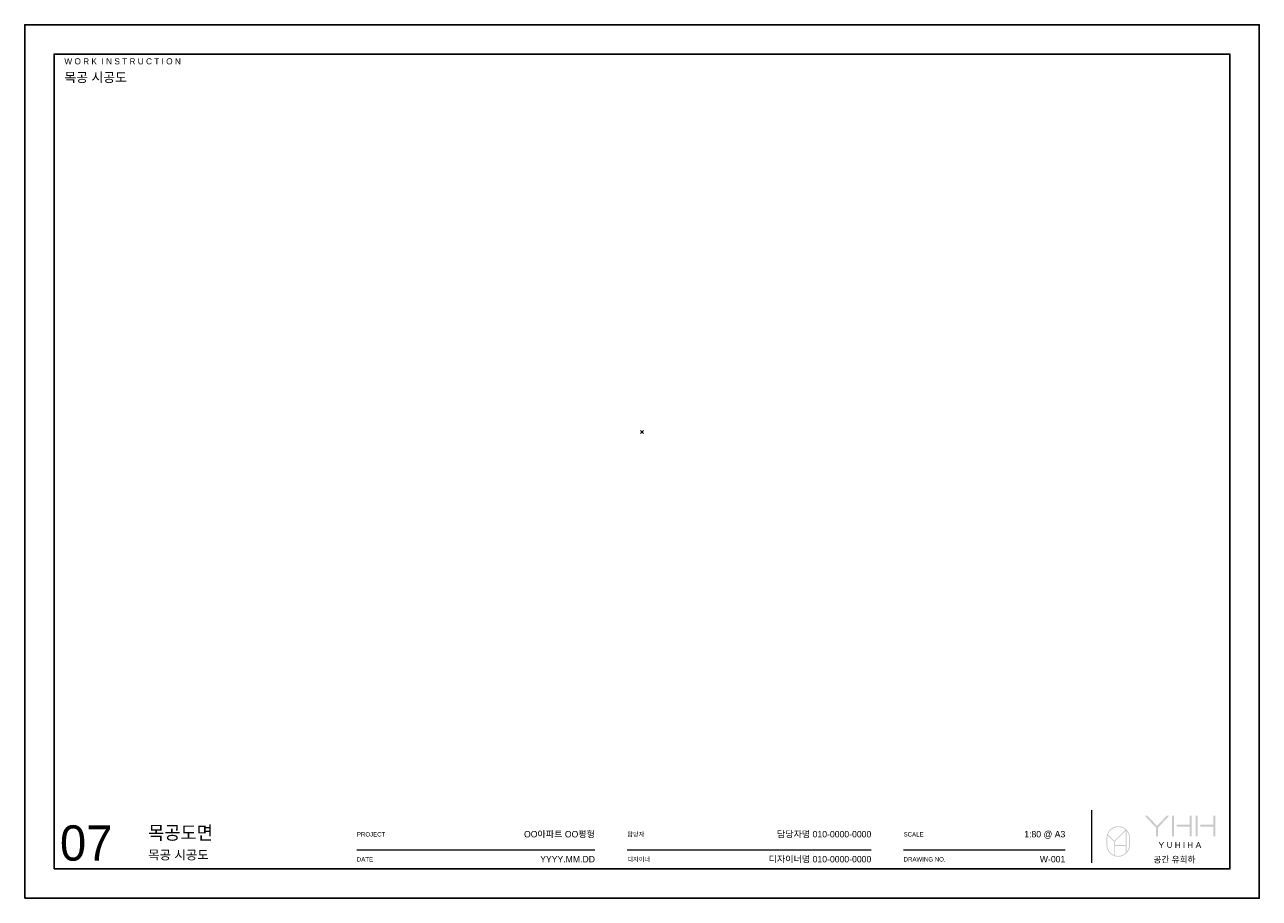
# Model space of a CAD drawing. Header units: millimetres. Extents: x 488786 to 747986, y 25193 to 95000.
# Tile 127 of 127: x 714386 to 747986, y 25193 to 48953. Entities that reach past the tile are written whole.
import ezdxf
from ezdxf.enums import TextEntityAlignment as Align

# ---------------------------------------------------------------- set-up
doc = ezdxf.new("R2010")
doc.units = ezdxf.units.MM
doc.layers.get('Defpoints').update_dxf_attribs({"color": 142})
doc.layers.add('12. TXT1', color=132, linetype='Continuous')
doc.layers.add('20. FOR', color=7, linetype='Continuous')
doc.styles.add('YUHIHA_TEXT', font='Pretendard-Regular.ttf')
doc.styles.add('YUHIHA_TEXT_BOLD', font='txt')

# ---------------------------------------------------------------- blocks, each defined once
blk = doc.blocks.new('YUHIHA_Sheet_Logo_Symbol')
h = blk.add_hatch(color=7)
h.paths.add_polyline_path([(7.7, 4), (7.69, 3.89), (7.69, 3.78), (7.68, 3.67), (7.67, 3.56), (7.65, 3.45), (7.64, 3.34), (7.62, 3.23), (7.59, 3.13), (7.56, 3.02), (7.53, 2.92), (7.5, 2.82), (7.47, 2.72), (7.43, 2.62), (7.39, 2.52), (7.34, 2.42), (7.29, 2.33), (7.25, 2.23), (7.19, 2.14), (7.14, 2.05), (7.08, 1.96), (7.02, 1.88), (6.96, 1.79), (6.9, 1.71), (6.83, 1.63), (6.83, 8.76), (6.9, 8.68), (6.96, 8.59), (7.02, 8.51), (7.08, 8.42), (7.14, 8.33), (7.19, 8.24), (7.25, 8.15), (7.29, 8.06), (7.34, 7.96), (7.39, 7.87), (7.43, 7.77), (7.47, 7.67), (7.5, 7.57), (7.53, 7.47), (7.56, 7.36), (7.59, 7.26), (7.62, 7.15), (7.64, 7.05), (7.65, 6.94), (7.67, 6.83), (7.68, 6.72), (7.69, 6.61), (7.69, 6.5), (7.7, 6.39), (7.7, 4)], flags=0)
h.paths.add_polyline_path([(2.82, 0.5), (2.82, 3.66), (6.53, 3.66), (6.53, 1.31), (6.44, 1.23), (6.36, 1.16), (6.27, 1.08), (6.18, 1.02), (6.08, 0.95), (5.99, 0.89), (5.89, 0.83), (5.79, 0.77), (5.69, 0.72), (5.59, 0.67), (5.49, 0.62), (5.38, 0.57), (5.27, 0.53), (5.16, 0.49), (5.05, 0.46), (4.94, 0.43), (4.83, 0.4), (4.71, 0.37), (4.6, 0.35), (4.48, 0.34), (4.36, 0.32), (4.24, 0.31), (4.12, 0.31), (4, 0.3), (3.95, 0.3), (3.9, 0.31), (3.85, 0.31), (3.8, 0.31), (3.74, 0.31), (3.69, 0.32), (3.64, 0.32), (3.59, 0.33), (3.54, 0.33), (3.49, 0.34), (3.45, 0.35), (3.4, 0.35), (3.35, 0.36), (3.3, 0.37), (3.25, 0.38), (3.2, 0.39), (3.15, 0.4), (3.11, 0.41), (3.06, 0.43), (3.01, 0.44), (2.96, 0.45), (2.92, 0.47), (2.87, 0.48), (2.82, 0.5)], flags=0)
h.paths.add_polyline_path([(0.3, 4), (0.3, 6.39), (0.3, 6.42), (0.3, 6.46), (0.31, 6.5), (0.31, 6.53), (0.31, 6.57), (0.31, 6.61), (0.31, 6.64), (0.32, 6.68), (0.32, 6.72), (0.32, 6.75), (0.33, 6.79), (0.33, 6.83), (0.34, 6.86), (0.34, 6.9), (0.35, 6.93), (0.35, 6.97), (0.36, 7.01), (0.36, 7.04), (0.37, 7.08), (0.38, 7.11), (0.38, 7.15), (0.39, 7.18), (0.4, 7.22), (0.41, 7.25), (2.52, 5.14), (2.52, 0.61), (2.36, 0.69), (2.2, 0.77), (2.05, 0.86), (1.9, 0.96), (1.76, 1.06), (1.62, 1.17), (1.49, 1.29), (1.37, 1.41), (1.25, 1.54), (1.13, 1.67), (1.02, 1.81), (0.92, 1.96), (0.83, 2.1), (0.74, 2.26), (0.66, 2.42), (0.59, 2.58), (0.52, 2.74), (0.47, 2.91), (0.42, 3.09), (0.38, 3.26), (0.35, 3.44), (0.32, 3.63), (0.31, 3.81), (0.3, 4)], flags=0)
h.paths.add_polyline_path([(4, 10.08), (4.12, 10.08), (4.23, 10.07), (4.34, 10.07), (4.46, 10.05), (4.57, 10.04), (4.68, 10.02), (4.79, 10), (4.9, 9.97), (5, 9.94), (5.11, 9.91), (5.21, 9.88), (5.32, 9.84), (5.42, 9.8), (5.52, 9.75), (5.62, 9.71), (5.71, 9.66), (5.81, 9.61), (5.9, 9.55), (5.99, 9.5), (6.08, 9.44), (6.17, 9.37), (6.26, 9.31), (6.34, 9.24), (6.42, 9.17), (2.67, 5.42), (0.51, 7.59), (0.57, 7.76), (0.65, 7.94), (0.73, 8.11), (0.83, 8.27), (0.93, 8.43), (1.03, 8.59), (1.15, 8.74), (1.27, 8.88), (1.4, 9.01), (1.54, 9.14), (1.68, 9.26), (1.83, 9.38), (1.99, 9.48), (2.15, 9.58), (2.31, 9.67), (2.49, 9.76), (2.66, 9.83), (2.84, 9.89), (3.03, 9.95), (3.21, 10), (3.41, 10.03), (3.6, 10.06), (3.8, 10.08), (4, 10.08)], flags=0)
h.paths.add_polyline_path([(6.59, 9.02), (6.53, 9.08), (6.53, 9.07), (6.54, 9.07), (6.54, 9.07), (6.54, 9.07), (6.54, 9.06), (6.55, 9.06), (6.55, 9.06), (6.55, 9.06), (6.55, 9.05), (6.56, 9.05), (6.56, 9.05), (6.56, 9.05), (6.56, 9.04), (6.57, 9.04), (6.57, 9.04), (6.57, 9.04), (6.57, 9.04), (6.58, 9.03), (6.58, 9.03), (6.58, 9.03), (6.58, 9.03), (6.58, 9.02), (6.59, 9.02), (6.59, 9.02), (6.59, 9.02)], flags=0)
h.paths.add_polyline_path([(2.82, 5.14), (6.53, 8.84), (6.53, 3.97), (2.82, 3.97), (2.82, 5.14)], flags=0)
h.paths.add_polyline_path([(4, 10.39), (3.73, 10.38), (3.46, 10.35), (3.19, 10.3), (2.94, 10.24), (2.69, 10.16), (2.44, 10.07), (2.21, 9.96), (1.98, 9.84), (1.76, 9.7), (1.56, 9.55), (1.36, 9.39), (1.17, 9.21), (1, 9.03), (0.83, 8.83), (0.68, 8.62), (0.55, 8.4), (0.42, 8.18), (0.31, 7.94), (0.22, 7.7), (0.14, 7.45), (0.08, 7.19), (0.04, 6.93), (0.01, 6.66), (0, 6.39), (0, 4), (0.01, 3.73), (0.04, 3.46), (0.08, 3.2), (0.14, 2.94), (0.22, 2.69), (0.31, 2.44), (0.42, 2.21), (0.55, 1.98), (0.68, 1.77), (0.83, 1.56), (1, 1.36), (1.17, 1.17), (1.36, 1), (1.56, 0.83), (1.76, 0.68), (1.98, 0.55), (2.21, 0.42), (2.44, 0.31), (2.69, 0.22), (2.94, 0.14), (3.19, 0.08), (3.46, 0.04), (3.73, 0.01), (4, 0), (4.27, 0.01), (4.54, 0.04), (4.8, 0.08), (5.06, 0.14), (5.31, 0.22), (5.56, 0.31), (5.79, 0.42), (6.02, 0.55), (6.23, 0.68), (6.44, 0.83), (6.64, 1), (6.83, 1.17), (7, 1.36), (7.17, 1.56), (7.32, 1.77), (7.45, 1.98), (7.58, 2.21), (7.69, 2.44), (7.78, 2.69), (7.86, 2.94), (7.92, 3.2), (7.96, 3.46), (7.99, 3.73), (8, 4), (8, 6.39), (7.99, 6.66), (7.96, 6.93), (7.92, 7.19), (7.86, 7.45), (7.78, 7.7), (7.69, 7.94), (7.58, 8.18), (7.45, 8.4), (7.32, 8.62), (7.17, 8.83), (7, 9.03), (6.83, 9.21), (6.64, 9.39), (6.44, 9.55), (6.23, 9.7), (6.02, 9.84), (5.79, 9.96), (5.56, 10.07), (5.31, 10.16), (5.06, 10.24), (4.8, 10.3), (4.54, 10.35), (4.27, 10.38), (4, 10.39)], flags=0)
blk = doc.blocks.new('YUHIHA_Sheet_Logo_Wordmark')
for points in [[(3.86, 3.98), (3.86, 6.89), (0, 10.99), (0.89, 10.99), (4.21, 7.47), (7.55, 10.99), (8.38, 10.99), (4.52, 6.89), (4.52, 3.98), (3.86, 3.98)], [(5.78, 0.79), (5.78, 0.02), (5.55, 0.02), (5.55, 0.79), (4.76, 1.99), (5.04, 1.99), (5.66, 1.04), (6.29, 1.99), (6.57, 1.99), (5.78, 0.79)], [(9.14, 0.39), (9.13, 0.38), (9.12, 0.37), (9.11, 0.35), (9.1, 0.34), (9.09, 0.32), (9.08, 0.31), (9.07, 0.3), (9.06, 0.28), (9.05, 0.27), (9.03, 0.26), (9.02, 0.24), (9.01, 0.23), (9, 0.22), (8.99, 0.21), (8.97, 0.2), (8.96, 0.19), (8.95, 0.18), (8.94, 0.16), (8.92, 0.15), (8.91, 0.14), (8.89, 0.13), (8.88, 0.13), (8.87, 0.12), (8.85, 0.11), (8.84, 0.1), (8.82, 0.09), (8.81, 0.08), (8.79, 0.07), (8.78, 0.07), (8.76, 0.06), (8.74, 0.05), (8.73, 0.05), (8.71, 0.04), (8.7, 0.04), (8.68, 0.03), (8.67, 0.03), (8.65, 0.02), (8.64, 0.02), (8.62, 0.02), (8.61, 0.01), (8.59, 0.01), (8.57, 0.01), (8.56, 0), (8.54, 0), (8.53, 0), (8.51, 0), (8.49, 0), (8.48, 0), (8.46, 0), (8.44, 0), (8.42, 0), (8.41, 0), (8.39, 0), (8.37, 0.01), (8.36, 0.01), (8.34, 0.01), (8.32, 0.01), (8.31, 0.02), (8.29, 0.02), (8.27, 0.03), (8.26, 0.03), (8.24, 0.04), (8.22, 0.04), (8.21, 0.05), (8.19, 0.05), (8.18, 0.06), (8.16, 0.07), (8.15, 0.07), (8.13, 0.08), (8.12, 0.09), (8.1, 0.1), (8.09, 0.11), (8.07, 0.11), (8.06, 0.12), (8.05, 0.13), (8.03, 0.14), (8.02, 0.15), (8, 0.16), (7.99, 0.17), (7.98, 0.18), (7.97, 0.2), (7.95, 0.21), (7.94, 0.22), (7.93, 0.23), (7.92, 0.24), (7.91, 0.25), (7.9, 0.27), (7.89, 0.28), (7.88, 0.29), (7.87, 0.31), (7.86, 0.32), (7.85, 0.33), (7.84, 0.35), (7.83, 0.36), (7.82, 0.38), (7.81, 0.39), (7.8, 0.41), (7.79, 0.42), (7.79, 0.44), (7.78, 0.45), (7.77, 0.47), (7.77, 0.48), (7.76, 0.5), (7.75, 0.52), (7.75, 0.53), (7.74, 0.55), (7.74, 0.57), (7.73, 0.58), (7.73, 0.6), (7.73, 0.62), (7.72, 0.63), (7.72, 0.65), (7.72, 0.67), (7.72, 0.69), (7.71, 0.7), (7.71, 0.72), (7.71, 0.74), (7.71, 0.76), (7.71, 0.77), (7.71, 0.79), (7.71, 1.99), (7.95, 1.99), (7.95, 0.79), (7.95, 0.78), (7.95, 0.77), (7.95, 0.76), (7.95, 0.74), (7.95, 0.73), (7.95, 0.72), (7.96, 0.7), (7.96, 0.69), (7.96, 0.68), (7.96, 0.67), (7.96, 0.66), (7.97, 0.64), (7.97, 0.63), (7.97, 0.62), (7.98, 0.61), (7.98, 0.6), (7.98, 0.59), (7.99, 0.57), (7.99, 0.56), (8, 0.55), (8, 0.54), (8.01, 0.53), (8.01, 0.52), (8.02, 0.51), (8.02, 0.5), (8.03, 0.49), (8.04, 0.48), (8.04, 0.47), (8.05, 0.46), (8.06, 0.45), (8.06, 0.44), (8.07, 0.43), (8.08, 0.42), (8.09, 0.41), (8.09, 0.41), (8.1, 0.4), (8.11, 0.39), (8.12, 0.38), (8.13, 0.37), (8.13, 0.37), (8.14, 0.36), (8.15, 0.35), (8.16, 0.35), (8.17, 0.34), (8.18, 0.33), (8.19, 0.33), (8.2, 0.32), (8.21, 0.31), (8.22, 0.31), (8.23, 0.3), (8.24, 0.3), (8.25, 0.29), (8.26, 0.29), (8.27, 0.28), (8.28, 0.28), (8.29, 0.27), (8.3, 0.27), (8.31, 0.27), (8.32, 0.26), (8.34, 0.26), (8.35, 0.26), (8.36, 0.26), (8.37, 0.25), (8.38, 0.25), (8.39, 0.25), (8.4, 0.25), (8.42, 0.25), (8.43, 0.25), (8.44, 0.24), (8.45, 0.24), (8.46, 0.24), (8.48, 0.24), (8.49, 0.24), (8.5, 0.24), (8.51, 0.24), (8.52, 0.25), (8.53, 0.25), (8.54, 0.25), (8.56, 0.25), (8.57, 0.25), (8.58, 0.25), (8.59, 0.26), (8.6, 0.26), (8.61, 0.26), (8.62, 0.26), (8.63, 0.27), (8.64, 0.27), (8.65, 0.28), (8.66, 0.28), (8.67, 0.28), (8.69, 0.29), (8.7, 0.29), (8.71, 0.3), (8.72, 0.3), (8.73, 0.31), (8.74, 0.31), (8.75, 0.32), (8.76, 0.33), (8.77, 0.33), (8.78, 0.34), (8.79, 0.35), (8.79, 0.35), (8.8, 0.36), (8.81, 0.37), (8.82, 0.38), (8.83, 0.38), (8.84, 0.39), (8.85, 0.4), (8.85, 0.41), (8.86, 0.42), (8.87, 0.43), (8.88, 0.43), (8.88, 0.44), (8.89, 0.45), (8.9, 0.46), (8.91, 0.47), (8.91, 0.48), (8.92, 0.49), (8.93, 0.5), (8.93, 0.51), (8.94, 0.52), (8.94, 0.53), (8.95, 0.54), (8.95, 0.56), (8.96, 0.57), (8.96, 0.58), (8.97, 0.59), (8.97, 0.6), (8.98, 0.61), (8.98, 0.62), (8.98, 0.63), (8.99, 0.65), (8.99, 0.66), (8.99, 0.67), (8.99, 0.68), (9, 0.69), (9, 0.71), (9, 0.72), (9, 0.73), (9, 0.74), (9, 0.76), (9, 0.77), (9, 0.78), (9, 0.79), (9, 1.99), (9.24, 1.99), (9.24, 0.79), (9.24, 0.77), (9.24, 0.76), (9.24, 0.74), (9.24, 0.72), (9.24, 0.7), (9.24, 0.69), (9.24, 0.67), (9.23, 0.65), (9.23, 0.63), (9.23, 0.62), (9.22, 0.6), (9.22, 0.58), (9.21, 0.57), (9.21, 0.55), (9.2, 0.54), (9.2, 0.52), (9.19, 0.5), (9.18, 0.49), (9.18, 0.47), (9.17, 0.46), (9.16, 0.44), (9.15, 0.43), (9.15, 0.41), (9.14, 0.39)], [(12, 0.02), (11.76, 0.02), (11.76, 0.91), (10.72, 0.91), (10.72, 0.02), (10.48, 0.02), (10.48, 1.99), (10.72, 1.99), (10.72, 1.15), (11.76, 1.15), (11.76, 1.99), (12, 1.99), (12, 0.02)], [(13.25, 1.99), (13.48, 1.99), (13.48, 0.02), (13.25, 0.02), (13.25, 1.99)], [(16.25, 0.02), (16.01, 0.02), (16.01, 0.91), (14.97, 0.91), (14.97, 0.02), (14.73, 0.02), (14.73, 1.99), (14.97, 1.99), (14.97, 1.15), (16.01, 1.15), (16.01, 1.99), (16.25, 1.99), (16.25, 0.02)]]:
    blk.add_hatch(color=7).paths.add_polyline_path(points, flags=0)
h = blk.add_hatch(color=7)
h.paths.add_polyline_path([(15.29, 3.91), (15.29, 7.25), (10.89, 7.25), (10.89, 7.86), (15.29, 7.86), (15.29, 10.99), (15.95, 10.99), (15.95, 3.91), (15.29, 3.91)], flags=0)
h.paths.add_polyline_path([(9.31, 10.99), (9.97, 10.99), (9.97, 3.91), (9.31, 3.91), (9.31, 10.99)], flags=0)
h = blk.add_hatch(color=7)
h.paths.add_polyline_path([(23.33, 3.91), (23.33, 7.25), (18.94, 7.25), (18.94, 7.86), (23.33, 7.86), (23.33, 10.99), (24, 10.99), (24, 3.91), (23.33, 3.91)], flags=0)
h.paths.add_polyline_path([(17.36, 10.99), (18.02, 10.99), (18.02, 3.91), (17.36, 3.91), (17.36, 10.99)], flags=0)
h = blk.add_hatch(color=7)
h.paths.add_polyline_path([(18.65, 0.81), (18.29, 1.7), (17.92, 0.81), (18.65, 0.81)], flags=0)
h.paths.add_polyline_path([(19.24, 0.02), (18.98, 0.02), (18.75, 0.57), (17.82, 0.57), (17.59, 0.02), (17.34, 0.02), (18.16, 1.99), (18.42, 1.99), (19.24, 0.02)], flags=0)
blk = doc.blocks.new('YUHIHA_Sheet_A3')
at = {"color": 8, "lineweight": 9}
for p, q in [((363, 12), (363, 30)), ((205, 16.5), (288, 16.5))]:
    blk.add_line(p, q, dxfattribs=at)
at = {"color": 8}
blk.add_lwpolyline([(0, 0), (420, 0), (420, 297), (0, 297)], close=True, dxfattribs=at)
at = {"layer": 'Defpoints'}
for p, q in [((209.5, 158), (210.5, 159)), ((209.5, 159), (210.5, 158))]:
    blk.add_line(p, q, dxfattribs=at)
at = {"layer": 'Defpoints', "color": 7}
blk.add_lwpolyline([(10, 10), (410, 10), (410, 287), (10, 287)], close=True, dxfattribs=at)
for name, p in [('YUHIHA_Sheet_Logo_Wordmark', (381, 17.12)), ('YUHIHA_Sheet_Logo_Symbol', (368, 14.12))]:
    blk.add_blockref(name, p)
at = {"layer": '12. TXT1', "style": 'YUHIHA_TEXT'}
for s, height, p in [('담당자', 1.5, (205, 21)), ('디자이너', 1.5, (205, 12.5)), ('공간 유희하', 2.1, (384, 12.12))]:
    blk.add_text(s, height=height, dxfattribs=at).set_placement(p)
at = {"layer": '12. TXT1', "style": 'YUHIHA_TEXT', "flags": 1}
blk.add_attdef('DRAWING_LABEL', text='', height=2.3, dxfattribs=at).set_placement((288, 25.7), align=Align.RIGHT)
at = {"layer": '12. TXT1', "style": 'YUHIHA_TEXT'}
for tag, p, height in [('SHEET', (12, 12.8), 12), ('DRAWING', (42, 13.2), 3.1)]:
    blk.add_attdef(tag, p, '', height=height, dxfattribs=at)
blk.add_attdef('DRAWING_NO', text='', height=2.2, dxfattribs=at).set_placement((354, 12.2), align=Align.RIGHT)
blk = doc.blocks.new('YUHIHA_Sheet_ProjectInfo')
at = {"color": 8, "lineweight": 9}
for p, q in [((113, 16.5), (194, 16.5)), ((299, 16.5), (354, 16.5))]:
    blk.add_line(p, q, dxfattribs=at)
at = {"layer": '12. TXT1', "style": 'YUHIHA_TEXT'}
for s, p in [('PROJECT', (113, 21)), ('SCALE', (299, 21)), ('DATE', (113, 12.5)), ('DRAWING NO.', (299, 12.5))]:
    blk.add_text(s, height=1.5, dxfattribs=at).set_placement(p)
for s, p in [('OO아파트 OO평형', (194, 20.7)), ('담당자명 010-0000-0000', (288, 20.7)), ('1:80 @ A3', (354, 20.7)), ('YYYY.MM.DD', (194, 12.2)), ('디자이너명 010-0000-0000', (288, 12.2))]:
    blk.add_text(s, height=2.2, dxfattribs=at).set_placement(p, align=Align.RIGHT)
blk = doc.blocks.new('YUHIHA_Sheet_Title_Woodwork')
at = {"layer": '12. TXT1', "style": 'YUHIHA_TEXT_BOLD'}
blk.add_text('목공도면', height=4.6, dxfattribs=at).set_placement((42, 20))
blk = doc.blocks.new('YUHIHA_Sheet_Header_07WoodworkPlan')
at = {"layer": '12. TXT1', "style": 'YUHIHA_TEXT'}
blk.add_text('목공 시공도', height=3.2, dxfattribs=at).set_placement((13.5, 277.5))
at = {"layer": '20. FOR', "style": 'YUHIHA_TEXT'}
blk.add_text('W O R K  I N S T R U C T I O N', height=2.1, dxfattribs=at).set_placement((13.5, 283.5))
blk = doc.blocks.new('YUHIHA_Sheet_07WoodworkPlan_Standard')
at = {"layer": '20. FOR', "xscale": 80, "yscale": 80, "zscale": 80}
blk.add_blockref('YUHIHA_Sheet_A3', (105039, 38477), dxfattribs=at).add_auto_attribs({'SHEET': '07', 'DRAWING': '목공 시공도', 'DRAWING_NO': 'W-001'})
for name in ['YUHIHA_Sheet_Header_07WoodworkPlan', 'YUHIHA_Sheet_Title_Woodwork', 'YUHIHA_Sheet_ProjectInfo']:
    blk.add_blockref(name, (105039, 38477), dxfattribs=at)

msp = doc.modelspace()

# ---------------------------------------------------------------- block references
msp.add_blockref('YUHIHA_Sheet_07WoodworkPlan_Standard', (609346.9, -13284))

doc.saveas('drawing.dxf')
